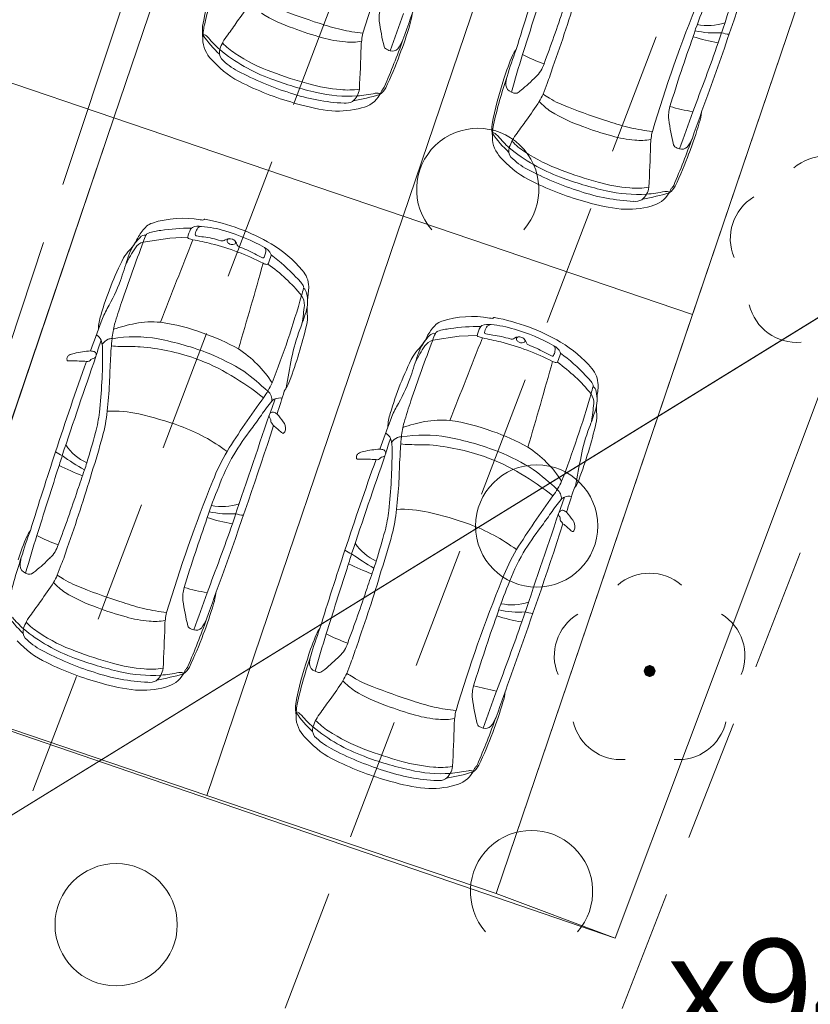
# Model space of a CAD drawing. Header units: metres. Extents: x 6541766 to 6542178, y 5894743 to 5895314.
# Tile 60 of 77: x 6541966 to 6541972, y 5895242 to 5895250. Entities that reach past the tile are written whole.
import ezdxf

# ---------------------------------------------------------------- set-up
doc = ezdxf.new("R2010")
doc.units = ezdxf.units.M
doc.linetypes.add('1.0_0.5', pattern=[1.5, 1, -0.5])
doc.linetypes.add('1.5_0.5', pattern=[2, 1.5, -0.5])
for name, color, linetype, lineweight in [('_dr_ścieki kd', 36, 'Continuous', 30), ('A-OPIS', 4, 'Continuous', 20), ('A-PZT', 4, 'Continuous', 9), ('IE - podklad', 8, 'Continuous', 9)]:
    doc.layers.add(name, color=color, linetype=linetype, lineweight=lineweight)
for name, color, linetype in [('jezdnia', 7, 'Continuous'), ('przewód kanalizacyjny', 7, 'Continuous'), ('zadrzewienie  zakrzewienie', 7, 'Continuous')]:
    doc.layers.add(name, color=color, linetype=linetype)
doc.styles.add('MtXpl_Arial33', font='arial.ttf', dxfattribs={"height": 0.2})

# ---------------------------------------------------------------- blocks, each defined once
blk = doc.blocks.new('blok - sanitarne pzt chelmza ng')
at = {"layer": 'przewód kanalizacyjny', "color": 34, "linetype": 'Continuous', "lineweight": 9}
for q in [(6542523.08, 5895278.6), (6542481.059, 5895252.714)]:
    blk.add_line((6542454.82, 5895236.55), q, dxfattribs=at)
blk = doc.blocks.new('blok - podklad szary rfqfqw')
at = {"color": 8, "linetype": 'ByBlock', "lineweight": 9}
for p, q in [((6541966.778, 5895247.9365), (6541966.9941, 5895247.9695)), ((6541966.9941, 5895247.9695), (6541967.1421, 5895247.9769)), ((6541969.1456, 5895247.1335), (6541969.3617, 5895247.1666)), ((6541969.3617, 5895247.1666), (6541969.5096, 5895247.1739))]:
    blk.add_line(p, q, dxfattribs=at)
at = {"color": 8, "linetype": 'Continuous', "lineweight": 9}
for centre in [(6541969.996, 5895245.616), (6541966.556, 5895242.356)]:
    blk.add_circle(centre, 0.5, dxfattribs=at)
at = {"color": 8, "linetype": 'ByBlock', "lineweight": 9}
for centre, radius, start, end in [((6541980.4765, 5895246.0622), 12.4292, 157.99016, 163.24734), ((6542237.269, 5895159.9482), 280.4904, 161.175516, 161.367053), ((6541932.2389, 5895263.2739), 41.629, 340.15378, 341.94072), ((6542001.1869, 5895239.8506), 32.8129, 161.69992, 162.87689), ((6541969.8165, 5895249.2278), 2.5968, 160.99762, 169.45622), ((6541971.5321, 5895248.7095), 4.3708, 161.5402, 166.94486), ((6542047.3074, 5895225.2271), 81.1328, 162.218438, 162.614439), ((6541958.5357, 5895253.4974), 12.3068, 340.40152, 343.42465), ((6541965.0379, 5895251.5766), 3.1096, 323.71621, 327.13784), ((6539964.5826, 5895962.0804), 2127.1906, 340.4308561, 340.4409631), ((6541982.844, 5895245.2593), 12.4292, 157.99016, 163.24734), ((6541968.4171, 5895250.9067), 1.2892, 238.5622, 251.40132), ((6541969.8929, 5895254.9647), 5.5008, 248.62684, 252.27423), ((6541968.9955, 5895249.7684), 0.288, 164.11737, 185.31096), ((6541958.185, 5895253.835), 12.6747, 339.48969, 341.64097), ((6541973.864, 5895248.7959), 2.7154, 156.7614, 162.42115), ((6541900.4928, 5895297.5498), 82.3533, 324.417187, 324.507963), ((6541968.7681, 5895251.3061), 1.6739, 250.81743, 257.17548), ((6541970.8977, 5895250.0481), 2.2104, 187.96816, 193.41876), ((6542010.0952, 5895234.9064), 43.8011, 160.11503, 160.53709), ((6541968.6006, 5895249.835), 0.3781, 341.25642, 354.8754), ((6541971.3978, 5895250.1304), 0.4241, 257.92761, 288.97543), ((6541967.6904, 5895249.6656), 0.4286, 174.99882, 188.14176), ((6541967.976, 5895249.5893), 0.71, 171.28598, 181.26541), ((6541968.9341, 5895252.1193), 2.6054, 249.13107, 254.62742), ((6541968.6866, 5895250.8929), 1.2531, 256.61755, 264.88237), ((6541969.1346, 5895249.5145), 0.5748, 166.89201, 178.30963), ((6541965.9177, 5895250.6119), 3.1709, 338.82422, 343.54175), ((6541971.4543, 5895250.3844), 0.7379, 257.23607, 274.20087), ((6541971.5826, 5895249.8561), 0.2206, 250.34154, 266.88431), ((6541967.5288, 5895249.6104), 0.2652, 187.97992, 228.276), ((6541968.0717, 5895250.1891), 0.9808, 214.88439, 226.91669), ((6541967.2679, 5895249.5992), 0.0345, 54.08916, 90.88664), ((6541967.1817, 5895249.4865), 0.1764, 41.95967, 52.85972), ((6541967.9703, 5895250.1506), 0.8546, 219.71395, 228.47647), ((6541967.9043, 5895249.3313), 0.5321, 153.21394, 159.82451), ((6541967.827, 5895249.9428), 0.5507, 223.32182, 237.3813), ((6541967.7847, 5895249.3769), 0.405, 141.28713, 151.35243), ((6541968.4881, 5895250.4403), 0.8683, 253.62937, 266.28651), ((6541968.4816, 5895249.9802), 0.4094, 263.03131, 281.53638), ((6541962.1569, 5895252.0334), 7.1742, 336.76276, 340.09024), ((6541968.5505, 5895249.7424), 0.3833, 323.85951, 336.61844), ((6541983.5948, 5895245.2177), 13.081, 160.35273, 162.99089), ((6541952.2829, 5895256.3031), 20.3455, 338.96917, 340.66273), ((6541971.6838, 5895250.8507), 1.3006, 251.69471, 261.01063), ((6541967.4914, 5895249.4872), 0.0908, 162.31353, 215.98839), ((6541968.3121, 5895250.6129), 1.4283, 230.50448, 249.94855), ((6541959.1302, 5895249.7577), 9.4326, 356.53533, 358.62562), ((6541968.7818, 5895249.5467), 0.036, 198.59644, 232.41767), ((6541968.8387, 5895249.6389), 0.1443, 236.84272, 253.1732), ((6541968.8152, 5895249.5626), 0.0643, 253.55432, 314.1479), ((6541973.1396, 5895248.2673), 3.5372, 159.40416, 163.18471), ((6541969.9876, 5895249.3814), 0.2056, 140.72566, 155.52932), ((6541967.9276, 5895249.9381), 0.7792, 222.41746, 244.66155), ((6541967.8046, 5895249.8178), 0.5449, 224.79591, 242.3873), ((6541968.2961, 5895250.6264), 1.3797, 236.27448, 250.25048), ((6541966.0823, 5895250.4861), 2.9726, 334.30612, 339.93961), ((6541971.4699, 5895248.7441), 1.819, 156.59844, 163.18375), ((6541981.6116, 5895245.779), 12.2974, 162.53554, 164.02741), ((6541970.411, 5895250.4573), 1.1208, 241.78816, 251.54953), ((6541968.7507, 5895251.5927), 2.5562, 242.03466, 252.49078), ((6541968.9571, 5895252.2776), 3.1578, 249.08563, 254.83706), ((6541969.8266, 5895249.4654), 0.2404, 312.31685, 342.75889), ((6541968.2192, 5895249.9647), 2.0009, 338.51471, 342.69068), ((6541968.7542, 5895251.7095), 2.6103, 249.08585, 257.65111), ((6541972.184, 5895248.4248), 2.5968, 160.99762, 169.45622), ((6541973.8996, 5895247.9066), 4.3708, 161.5402, 166.94486), ((6541969.986, 5895249.2222), 0.2422, 163.60919, 180.3183), ((6541968.9711, 5895250.2861), 1.4255, 309.01889, 315.53656), ((6541968.701, 5895251.4961), 2.5185, 243.92844, 254.81677), ((6541968.4985, 5895250.5224), 1.3438, 254.13827, 265.40177), ((6541968.4505, 5895249.7653), 0.5854, 264.14329, 279.34525), ((6541968.3977, 5895249.2037), 0.1487, 307.80828, 353.82319), ((6541968.634, 5895249.2601), 0.1416, 303.77659, 333.67631), ((6541968.4837, 5895249.266), 0.2603, 331.63667, 337.25971), ((6541968.7938, 5895249.133), 0.0772, 136.2281, 155.20743), ((6541968.6958, 5895249.2265), 0.0583, 316.4487, 336.0835), ((6541969.8118, 5895249.2273), 0.0683, 185.44512, 250.49876), ((6541969.8372, 5895249.262), 0.1101, 244.05228, 259.55671), ((6541969.6927, 5895249.3972), 0.2807, 300.48833, 308.80234), ((6541977.5559, 5895246.3123), 8.0247, 158.6654, 159.32583), ((6541968.4949, 5895250.6851), 1.614, 251.45738, 267.37537), ((6541968.455, 5895250.2326), 1.1039, 256.42582, 273.76489), ((6541968.4333, 5895249.1892), 0.117, 263.96107, 298.31), ((6541968.1893, 5895250.8991), 1.8331, 279.6208, 286.59036), ((6541968.3919, 5895250.5697), 1.4449, 275.38515, 281.34151), ((6541968.5181, 5895249.253), 0.2239, 281.94032, 330.3808), ((6541968.688, 5895249.0998), 0.0545, 69.8647, 102.61178), ((6541968.6915, 5895249.1133), 0.0406, 54.83854, 68.03289), ((6541969.8239, 5895249.1783), 0.0255, 254.88899, 296.04428), ((6541967.4054, 5895250.7736), 3.1096, 323.71621, 327.13784), ((6541969.5149, 5895249.3825), 0.5834, 329.48768, 336.03007), ((6541970.4223, 5895249.4559), 0.5482, 222.39836, 235.5549), ((6541969.7728, 5895248.6339), 0.5809, 55.69008, 61.72417), ((6541970.5182, 5895249.7869), 0.7924, 238.16566, 250.65411), ((6539966.9501, 5895961.2775), 2127.1906, 340.4308561, 340.4409631), ((6541968.4821, 5895250.5365), 1.5356, 253.32007, 263.95389), ((6541968.3723, 5895249.7195), 0.712, 265.81705, 285.65297), ((6541970.7847, 5895250.1038), 1.2892, 238.5622, 251.40132), ((6541972.2604, 5895254.1618), 5.5008, 248.62684, 252.27423), ((6541971.363, 5895248.9654), 0.288, 164.11737, 185.31096), ((6541971.9109, 5895252.2392), 3.2998, 255.52231, 258.85558), ((6542012.4627, 5895234.1035), 43.8011, 160.11503, 160.53709), ((6541902.8604, 5895296.7469), 82.3533, 324.417187, 324.507963), ((6541971.1356, 5895250.5031), 1.6739, 250.81743, 257.17548), ((6541973.2652, 5895249.2452), 2.2104, 187.96816, 193.41876), ((6541970.9682, 5895249.032), 0.3781, 341.25642, 354.8754), ((6541970.058, 5895248.8626), 0.4286, 174.99882, 188.14176), ((6541970.3436, 5895248.7863), 0.71, 171.28598, 181.26541), ((6541971.3016, 5895251.3164), 2.6054, 249.13107, 254.62742), ((6541971.0541, 5895250.09), 1.2531, 256.61755, 264.88237), ((6541971.5021, 5895248.7115), 0.5748, 166.89201, 178.30963), ((6541968.2853, 5895249.8089), 3.1709, 338.82422, 343.54175), ((6541969.8963, 5895248.8074), 0.2652, 187.97992, 228.276), ((6541970.4392, 5895249.3861), 0.9808, 214.88439, 226.91669), ((6541969.6355, 5895248.7963), 0.0345, 54.08916, 90.88664), ((6541969.5492, 5895248.6836), 0.1764, 41.95967, 52.85972), ((6541970.3378, 5895249.3476), 0.8546, 219.71395, 228.47647), ((6541970.2718, 5895248.5283), 0.5321, 153.21394, 159.82451), ((6541970.1945, 5895249.1398), 0.5507, 223.32182, 237.3813), ((6541970.1523, 5895248.5739), 0.405, 141.28713, 151.35243), ((6541970.8557, 5895249.6373), 0.8683, 253.62937, 266.28651), ((6541970.8491, 5895249.1772), 0.4094, 263.03131, 281.53638), ((6541964.5245, 5895251.2305), 7.1742, 336.76276, 340.09024), ((6541970.918, 5895248.9395), 0.3833, 323.85951, 336.61844), ((6541969.8589, 5895248.6842), 0.0908, 162.31353, 215.98839), ((6541970.6796, 5895249.8099), 1.4283, 230.50448, 249.94855), ((6541961.4978, 5895248.9547), 9.4326, 356.53533, 358.62562), ((6541971.1493, 5895248.7437), 0.036, 198.59644, 232.41767), ((6541971.2063, 5895248.836), 0.1443, 236.84272, 253.1732), ((6541971.1827, 5895248.7596), 0.0643, 253.55432, 314.1479), ((6541970.2951, 5895249.1352), 0.7792, 222.41746, 244.66155), ((6541970.1721, 5895249.0148), 0.5449, 224.79591, 242.3873), ((6541970.6636, 5895249.8234), 1.3797, 236.27448, 250.25048), ((6541968.4498, 5895249.6831), 2.9726, 334.30612, 339.93961), ((6541971.1183, 5895250.7897), 2.5562, 242.03466, 252.49078), ((6541971.3247, 5895251.4746), 3.1578, 249.08563, 254.83706), ((6541971.1217, 5895250.9065), 2.6103, 249.08585, 257.65111), ((6541971.0685, 5895250.6932), 2.5185, 243.92844, 254.81677), ((6541970.866, 5895249.7194), 1.3438, 254.13827, 265.40177), ((6541970.8226, 5895249.4297), 1.1039, 256.42582, 273.76489), ((6541970.818, 5895248.9624), 0.5854, 264.14329, 279.34525), ((6541970.7652, 5895248.4007), 0.1487, 307.80828, 353.82319), ((6541971.0015, 5895248.4571), 0.1416, 303.77659, 333.67631), ((6541970.8512, 5895248.463), 0.2603, 331.63667, 337.25971), ((6541971.1613, 5895248.3301), 0.0772, 136.2281, 155.20743), ((6541971.0634, 5895248.4236), 0.0583, 316.4487, 336.0835), ((6541970.8625, 5895249.8821), 1.614, 251.45738, 267.37537), ((6541970.8009, 5895248.3862), 0.117, 263.96107, 298.31), ((6541970.5569, 5895250.0961), 1.8331, 279.6208, 286.59036), ((6541970.7594, 5895249.7667), 1.4449, 275.38515, 281.34151), ((6541970.8856, 5895248.45), 0.2239, 281.94032, 330.3808), ((6541971.0555, 5895248.2968), 0.0545, 69.8647, 102.61178), ((6541971.0591, 5895248.3103), 0.0406, 54.83854, 68.03289), ((6541970.8496, 5895249.7335), 1.5356, 253.32007, 263.95389), ((6541970.7398, 5895248.9166), 0.712, 265.81705, 285.65297), ((6541967.1012, 5895247.3257), 0.806, 79.80576, 107.93425), ((6541967.277, 5895248.3019), 0.1859, 259.70499, 266.69007), ((6541967.2651, 5895248.1307), 0.0144, 274.97663, 317.74613), ((6541967.2813, 5895248.1147), 0.00831, 80.0944, 131.64394), ((6541966.9889, 5895246.5039), 1.6455, 59.48385, 79.71641), ((6541967.0992, 5895247.7687), 0.4182, 134.78774, 149.36891), ((6541966.8879, 5895247.9733), 0.1242, 106.31028, 132.08343), ((6541967.1576, 5895246.5097), 1.5405, 89.50703, 98.84838), ((6541967.4001, 5895247.9222), 0.2638, 152.90406, 168.03996), ((6541967.1954, 5895248.0269), 0.0338, 117.74854, 152.77186), ((6541967.2295, 5895247.9435), 0.1238, 77.97471, 113.74442), ((6541967.313, 5895247.9835), 0.1125, 147.91706, 171.27031), ((6541967.2545, 5895248.0221), 0.0425, 88.99579, 150.18463), ((6541967.1898, 5895247.2185), 0.8487, 72.41689, 85.57581), ((6541967.0302, 5895247.694), 0.3954, 134.71677, 152.01673), ((6541965.558, 5895248.5814), 1.3248, 330.11566, 333.08915), ((6541966.7927, 5895247.9415), 0.0527, 81.86003, 140.53449), ((6541967.0967, 5895247.846), 0.3313, 153.52485, 164.14839), ((6541966.8328, 5895247.9759), 0.0372, 110.4707, 151.41505), ((6541966.955, 5895247.6183), 0.4151, 94.75597, 109.01206), ((6542305.5771, 5895113.9729), 363.952, 158.399375, 158.513649), ((6541967.1508, 5895247.9758), 0.0088, 172.76704, 254.01963), ((6541967.297, 5895248.3876), 0.4458, 250.52175, 255.38123), ((6541965.6791, 5895240.7042), 7.4067, 77.08414, 78.27314), ((6541967.2125, 5895247.9995), 0.0108, 174.49739, 263.72439), ((6541967.4081, 5895248.9652), 0.9961, 258.60685, 262.08905), ((6541967.1861, 5895247.2593), 0.7243, 71.89777, 83.27164), ((6541967.4224, 5895247.9898), 0.0435, 255.04165, 305.55766), ((6541967.0172, 5895246.5422), 1.546, 60.87977, 73.89084), ((6541967.4825, 5895247.9016), 0.0632, 67.53453, 123.40724), ((6541967.4828, 5895247.945), 0.02, 100.28788, 174.01906), ((6541967.4927, 5895247.9141), 0.048, 27.52786, 73.16338), ((6541979.4592, 5895243.0836), 13.578, 159.05907, 161.27545), ((6541968.155, 5895246.9624), 1.7146, 147.24121, 152.34762), ((6541967.4396, 5895247.5305), 0.8349, 155.2904, 161.44166), ((6541966.4167, 5895248.1137), 0.348, 315.73634, 326.42545), ((6541966.8101, 5895247.8227), 0.1182, 105.76462, 145.2232), ((6541966.8558, 5895246.0164), 1.9662, 62.67295, 75.9051), ((6541967.4944, 5895247.9524), 0.0319, 189.56076, 232.01898), ((6541967.5066, 5895247.9675), 0.0514, 231.6454, 287.77938), ((6541967.5173, 5895247.9343), 0.0164, 287.7624, 27.75354), ((6541967.3846, 5895247.8529), 0.1722, 21.69566, 28.97128), ((6541967.5734, 5895247.9262), 0.0303, 198.60575, 245.04043), ((6541967.2451, 5895247.0306), 0.9237, 61.24927, 70.02834), ((6541967.7143, 5895247.787), 0.1194, 25.86571, 62.39629), ((6541967.7334, 5895247.8622), 0.0473, 340.92986, 40.16325), ((6541967.3405, 5895247.0925), 0.9599, 39.74002, 59.71982), ((6541968.9734, 5895246.6021), 2.6466, 152.90426, 163.87467), ((6541962.1389, 5895249.1726), 4.7145, 340.81001, 343.02646), ((6541966.9657, 5895247.5896), 0.411, 136.8307, 147.97407), ((6541968.0524, 5895248.4873), 0.7418, 240.70025, 246.2738), ((6541967.7575, 5895247.8171), 0.00955, 247.91697, 337.56255), ((6541967.6, 5895247.8908), 0.1835, 335.03809, 346.1035), ((6541973.428, 5895245.9204), 5.9201, 161.21938, 161.84487), ((6541967.8076, 5895247.8311), 0.0162, 342.94905, 29.60093), ((6541966.9891, 5895246.6924), 1.4123, 42.60731, 53.77502), ((6541909.8918, 5895264.0755), 60.1219, 343.56261, 344.257182), ((6541967.7969, 5895247.8348), 0.0812, 241.7979, 263.99463), ((6541967.7894, 5895247.7673), 0.0134, 265.40197, 349.93896), ((6541967.0097, 5895246.6372), 1.369, 39.03669, 54.86273), ((6541967.8271, 5895247.4205), 0.3042, 31.97924, 48.52548), ((6541967.9309, 5895247.5712), 0.2001, 0.47638, 42.42489), ((6541965.2183, 5895248.132), 1.4644, 329.7245, 339.65808), ((6541963.6789, 5895248.7247), 4.5618, 344.41941, 345.19858), ((6541968.0633, 5895247.5661), 0.0269, 345.46128, 35.41116), ((6541968.0581, 5895247.5123), 0.0565, 6.56544, 56.41618), ((6541967.7416, 5895247.5662), 0.3895, 352.90606, 0.96626), ((6541960.0789, 5895249.7949), 8.3171, 338.78882, 343.97899), ((6541967.966, 5895247.4263), 0.1297, 356.9947, 34.35047), ((6541967.8461, 5895247.4514), 0.2764, 342.17561, 14.09079), ((6541968.6032, 5895247.4362), 0.4822, 170.21349, 176.31256), ((6541967.0627, 5895247.0663), 0.6657, 150.54411, 160.86388), ((6541971.9076, 5895245.6664), 5.597, 161.4995, 163.40944), ((6541964.2117, 5895247.8173), 3.9041, 352.00469, 354.15219), ((6541968.3829, 5895247.3816), 0.2652, 174.43295, 186.0042), ((6541966.7012, 5895247.2335), 0.2895, 159.01072, 181.23986), ((6541964.6788, 5895248.4777), 3.6058, 339.62234, 342.05725), ((6541967.8911, 5895247.3176), 0.2309, 344.25993, 9.01435), ((6541969.4687, 5895246.5227), 0.806, 79.80576, 107.93425), ((6541969.6446, 5895247.4989), 0.1859, 259.70499, 266.69007), ((6541969.6326, 5895247.3277), 0.0144, 274.97663, 317.74613), ((6541969.6488, 5895247.3118), 0.00831, 80.0944, 131.64394), ((6541969.3565, 5895245.7009), 1.6455, 59.48385, 79.71641), ((6541972.0211, 5895245.1058), 5.9971, 158.6971, 161.12013), ((6541967.2438, 5895247.0768), 0.7249, 164.98927, 174.42739), ((6541967.0636, 5895245.5867), 1.7212, 101.77918, 107.9165), ((6541966.8487, 5895246.5413), 0.743, 84.65373, 100.58975), ((6541966.7172, 5895245.7623), 1.5319, 68.97699, 82.47028), ((6541964.4317, 5895248.1276), 3.7836, 339.46407, 346.66659), ((6541969.4667, 5895246.9657), 0.4182, 134.78774, 149.36891), ((6541969.2554, 5895247.1703), 0.1242, 106.31028, 132.08343), ((6541969.5251, 5895245.7067), 1.5405, 89.50703, 98.84838), ((6541969.7677, 5895247.1193), 0.2638, 152.90406, 168.03996), ((6541969.5629, 5895247.2239), 0.0338, 117.74854, 152.77186), ((6541969.597, 5895247.1406), 0.1238, 77.97471, 113.74442), ((6541969.6805, 5895247.1805), 0.1125, 147.91706, 171.27031), ((6541969.6221, 5895247.2191), 0.0425, 88.99579, 150.18463), ((6541969.5573, 5895246.4155), 0.8487, 72.41689, 85.57581), ((6541966.3504, 5895247.0966), 0.0912, 24.16037, 62.10183), ((6541966.7063, 5895246.0178), 1.1442, 80.26424, 99.25275), ((6541966.7013, 5895245.5368), 1.7494, 60.73325, 71.13871), ((6541969.3952, 5895246.7113), 1.4306, 159.07834, 168.8723), ((6541969.3978, 5895246.8911), 0.3954, 134.71677, 152.01673), ((6541967.9256, 5895247.7784), 1.3248, 330.11566, 333.08915), ((6541969.1603, 5895247.1385), 0.0527, 81.86003, 140.53449), ((6541969.4642, 5895247.043), 0.3313, 153.52485, 164.14839), ((6541969.2004, 5895247.1729), 0.0372, 110.4707, 151.41505), ((6541969.3226, 5895246.8153), 0.4151, 94.75597, 109.01206), ((6542307.9446, 5895113.1699), 363.952, 158.399375, 158.513649), ((6541969.5184, 5895247.1728), 0.0088, 172.76704, 254.01963), ((6541969.6646, 5895247.5847), 0.4458, 250.52175, 255.38123), ((6541968.0467, 5895239.9012), 7.4067, 77.08414, 78.27314), ((6541969.58, 5895247.1965), 0.0108, 174.49739, 263.72439), ((6541969.7756, 5895248.1623), 0.9961, 258.60685, 262.08905), ((6541969.5537, 5895246.4563), 0.7243, 71.89777, 83.27164), ((6541969.79, 5895247.1868), 0.0435, 255.04165, 305.55766), ((6541969.3848, 5895245.7392), 1.546, 60.87977, 73.89084), ((6541969.85, 5895247.0987), 0.0632, 67.53453, 123.40724), ((6541969.8504, 5895247.1421), 0.02, 100.28788, 174.01906), ((6541969.8603, 5895247.1111), 0.048, 27.52786, 73.16338), ((6541968.094, 5895246.5235), 1.769, 159.8141, 164.03209), ((6541966.1464, 5895247.0492), 0.2995, 357.74661, 16.42663), ((6541966.5427, 5895247.0305), 0.1237, 115.18512, 145.04421), ((6541966.5163, 5895247.0757), 0.0718, 85.22645, 111.48359), ((6541968.9814, 5895246.8886), 2.4727, 173.99788, 177.68385), ((6541966.583, 5895247.4779), 0.394, 260.33764, 270.44027), ((6541966.422, 5895232.2929), 14.7919, 88.71758, 89.36434), ((6541966.6069, 5895245.2918), 1.7952, 70.66658, 85.33197), ((6541966.4313, 5895244.7289), 2.4617, 68.8879, 79.02974), ((6541981.8267, 5895242.2807), 13.578, 159.05907, 161.27545), ((6541970.5225, 5895246.1594), 1.7146, 147.24121, 152.34762), ((6541969.8071, 5895246.7276), 0.8349, 155.2904, 161.44166), ((6541968.7843, 5895247.3107), 0.348, 315.73634, 326.42545), ((6541969.1777, 5895247.0198), 0.1182, 105.76462, 145.2232), ((6541969.2234, 5895245.2134), 1.9662, 62.67295, 75.9051), ((6541969.8619, 5895247.1495), 0.0319, 189.56076, 232.01898), ((6541969.8742, 5895247.1646), 0.0514, 231.6454, 287.77938), ((6541969.8848, 5895247.1313), 0.0164, 287.7624, 27.75354), ((6541969.7522, 5895247.0499), 0.1722, 21.69566, 28.97128), ((6541969.9409, 5895247.1232), 0.0303, 198.60575, 245.04043), ((6541969.6126, 5895246.2276), 0.9237, 61.24927, 70.02834), ((6541970.0818, 5895246.984), 0.1194, 25.86571, 62.39629), ((6541970.1009, 5895247.0593), 0.0473, 340.92986, 40.16325), ((6541969.7081, 5895246.2896), 0.9599, 39.74002, 59.71982), ((6542020.0792, 5895228.2516), 56.8682, 160.75051, 161.61062), ((6541966.1964, 5895246.9797), 0.0425, 162.46603, 191.70985), ((6541966.1933, 5895246.9797), 0.0396, 125.4297, 161.152), ((6541966.231, 5895246.9062), 0.1219, 98.83084, 119.81536), ((6541966.3258, 5895246.6319), 0.4108, 96.32248, 106.04398), ((6541966.369, 5895246.45), 0.5968, 92.14374, 98.52193), ((6541966.3496, 5895246.9753), 0.0711, 67.48119, 92.3639), ((6541966.365, 5895247.012), 0.0281, 282.55525, 334.82722), ((6541966.3622, 5895247.0135), 0.0312, 334.53233, 62.10086), ((6541962.0678, 5895247.0267), 4.3778, 353.69075, 0.14003), ((6541972.0116, 5895246.6481), 5.5114, 176.45828, 178.60783), ((6541966.635, 5895245.347), 1.812, 57.80073, 67.85565), ((6541967.0506, 5895246.2829), 0.9297, 32.7369, 57.03369), ((6541971.341, 5895245.7992), 2.6466, 152.90426, 163.87467), ((6541964.5065, 5895248.3696), 4.7145, 340.81001, 343.02646), ((6541969.3333, 5895246.7867), 0.411, 136.8307, 147.97407), ((6541970.42, 5895247.6844), 0.7418, 240.70025, 246.2738), ((6541970.1251, 5895247.0141), 0.00955, 247.91697, 337.56255), ((6541969.9675, 5895247.0879), 0.1835, 335.03809, 346.1035), ((6541975.7955, 5895245.1174), 5.9201, 161.21938, 161.84487), ((6541970.1751, 5895247.0281), 0.0162, 342.94905, 29.60093), ((6541969.3567, 5895245.8894), 1.4123, 42.60731, 53.77502), ((6541988.9598, 5895238.7624), 24.0839, 160.09607, 161.95802), ((6541966.1606, 5895246.9713), 0.00586, 181.65504, 275.78891), ((6541966.2013, 5895248.3079), 1.3431, 268.28748, 269.56141), ((6541966.2092, 5895245.3048), 1.6602, 86.36172, 90.62718), ((6541966.3236, 5895246.9907), 0.0304, 252.66881, 330.23322), ((6541966.3709, 5895246.956), 0.0286, 89.60133, 136.7781), ((6541966.6556, 5895245.4475), 1.6322, 58.92177, 70.47071), ((6541984.0061, 5895243.963), 16.2977, 169.30565, 170.17468), ((6541912.2593, 5895263.2725), 60.1219, 343.56261, 344.257182), ((6541970.1644, 5895247.0318), 0.0812, 241.7979, 263.99463), ((6541970.157, 5895246.9644), 0.0134, 265.40197, 349.93896), ((6541969.3772, 5895245.8343), 1.369, 39.03669, 54.86273), ((6541966.2908, 5895244.8102), 2.3664, 51.58307, 59.32106), ((6541966.0965, 5895244.8732), 2.5081, 47.32532, 53.15329), ((6541970.1947, 5895246.6175), 0.3042, 31.97924, 48.52548), ((6541970.2984, 5895246.7682), 0.2001, 0.47638, 42.42489), ((6541962.1795, 5895247.0422), 4.3302, 353.53814, 356.5543), ((6541967.2175, 5895247.0659), 0.6759, 323.54987, 335.50896), ((6541967.7732, 5895246.8639), 0.2115, 325.49266, 342.48357), ((6541967.5859, 5895247.329), 1.4644, 329.7245, 339.65808), ((6541966.0465, 5895247.9217), 4.5618, 344.41941, 345.19858), ((6541970.4308, 5895246.7631), 0.0269, 345.46128, 35.41116), ((6541970.4256, 5895246.7093), 0.0565, 6.56544, 56.41618), ((6541970.1091, 5895246.7633), 0.3895, 352.90606, 0.96626), ((6541967.7409, 5895246.6471), 0.0895, 352.91514, 51.54512), ((6541459.8944, 5895407.582), 532.8968, 342.409089, 342.430217), ((6541968.0236, 5895246.6798), 0.0996, 139.79773, 157.51278), ((6541962.4465, 5895248.9919), 8.3171, 338.78882, 343.97899), ((6541970.3336, 5895246.6233), 0.1297, 356.9947, 34.35047), ((6541970.2137, 5895246.6485), 0.2764, 342.17561, 14.09079), ((6541970.9708, 5895246.6332), 0.4822, 170.21349, 176.31256), ((6541975.0857, 5895241.3625), 9.042, 144.1012, 147.46043), ((6541968.9054, 5895245.7344), 1.4036, 140.02793, 145.81578), ((6541964.3908, 5895247.8371), 3.6618, 339.10083, 341.15823), ((6541967.8715, 5895246.6042), 0.0526, 106.73159, 142.69057), ((6541967.896, 5895246.561), 0.1015, 80.0491, 112.93363), ((6541969.4302, 5895246.2634), 0.6657, 150.54411, 160.86388), ((6541974.2752, 5895244.8634), 5.597, 161.4995, 163.40944), ((6541966.5793, 5895247.0143), 3.9041, 352.00469, 354.15219), ((6541970.7505, 5895246.5786), 0.2652, 174.43295, 186.0042), ((6541965.1603, 5895246.6949), 1.2676, 345.60675, 353.23592), ((6541965.271, 5895246.6657), 1.2162, 344.75879, 354.7737), ((6541966.5203, 5895245.5089), 1.0467, 77.79352, 92.08466), ((6541966.0504, 5895243.5467), 3.0642, 70.3839, 76.96378), ((6542233.2956, 5895156.0161), 280.4904, 161.175516, 161.367053), ((6541965.2137, 5895248.2602), 3.0695, 322.92181, 325.53035), ((6541967.8357, 5895246.5164), 0.028, 120.7743, 215.92265), ((6541967.8391, 5895246.5212), 0.0261, 81.76075, 132.74621), ((6541967.8308, 5895246.4912), 0.0571, 43.53701, 77.81505), ((6541967.2965, 5895246.0122), 0.7747, 36.01422, 42.00305), ((6541969.0687, 5895246.4305), 0.2895, 159.01072, 181.23986), ((6541967.0463, 5895247.6747), 3.6058, 339.62234, 342.05725), ((6541970.2586, 5895246.5147), 0.2309, 344.25993, 9.01435), ((6541966.5295, 5895244.9538), 1.5781, 53.72549, 69.61769), ((6541928.2655, 5895259.3417), 41.629, 340.15378, 341.94072), ((6541967.7333, 5895246.4411), 0.099, 28.94297, 36.4132), ((6541967.7995, 5895246.4801), 0.0223, 349.21668, 23.71812), ((6541967.8439, 5895246.473), 0.0227, 172.60312, 211.86016), ((6541967.2592, 5895245.9993), 0.73, 36.80701, 39.23099), ((6541966.5608, 5895244.8708), 2.0243, 48.22482, 50.67506), ((6541967.8496, 5895246.4132), 0.0916, 352.26065, 36.54557), ((6541974.3886, 5895244.3028), 5.9971, 158.6971, 161.12013), ((6541969.6113, 5895246.2738), 0.7249, 164.98927, 174.42739), ((6541969.4311, 5895244.7837), 1.7212, 101.77918, 107.9165), ((6541969.2163, 5895245.7383), 0.743, 84.65373, 100.58975), ((6541969.0848, 5895244.9594), 1.5319, 68.97699, 82.47028), ((6541966.7992, 5895247.3246), 3.7836, 339.46407, 346.66659), ((6541954.1089, 5895249.7963), 12.7457, 343.29118, 344.45156), ((6541959.488, 5895248.2587), 7.2146, 342.2099, 344.62581), ((6541969.3618, 5895245.0994), 2.1457, 142.36457, 149.18911), ((6541967.9411, 5895246.4156), 0.0473, 228.03488, 242.63096), ((6541967.9225, 5895246.3788), 0.00607, 238.26215, 307.2572), ((6541967.9023, 5895246.4036), 0.0381, 308.88812, 355.85933), ((6541968.7179, 5895246.2936), 0.0912, 24.16037, 62.10183), ((6541968.8839, 5895246.2727), 0.0718, 85.22645, 111.48359), ((6541971.349, 5895246.0856), 2.4727, 173.99788, 177.68385), ((6541969.0738, 5895245.2149), 1.1442, 80.26424, 99.25275), ((6541969.0688, 5895244.7339), 1.7494, 60.73325, 71.13871), ((6541971.7627, 5895245.9083), 1.4306, 159.07834, 168.8723), ((6541966.4766, 5895246.4953), 0.3971, 213.07923, 246.21949), ((6541970.4615, 5895245.7205), 1.769, 159.8141, 164.03209), ((6541968.5139, 5895246.2462), 0.2995, 357.74661, 16.42663), ((6541968.9102, 5895246.2275), 0.1237, 115.18512, 145.04421), ((6541968.9506, 5895246.6749), 0.394, 260.33764, 270.44027), ((6541968.7895, 5895231.4899), 14.7919, 88.71758, 89.36434), ((6541968.9745, 5895244.4888), 1.7952, 70.66658, 85.33197), ((6541968.7989, 5895243.9259), 2.4617, 68.8879, 79.02974), ((6541997.2135, 5895235.9185), 32.8129, 161.69992, 162.87689), ((6541966.1881, 5895246.3938), 0.2146, 233.3895, 250.08808), ((6541961.4989, 5895247.5867), 4.8222, 341.69416, 343.18903), ((6541967.1173, 5895247.5505), 1.6882, 233.57867, 240.93852), ((6541968.9745, 5895245.35), 1.7468, 149.90273, 158.67823), ((6541968.8213, 5895245.4266), 1.5138, 149.34823, 160.37246), ((6542022.4468, 5895227.4486), 56.8682, 160.75051, 161.61062), ((6541968.5639, 5895246.1768), 0.0425, 162.46603, 191.70985), ((6541968.5608, 5895246.1768), 0.0396, 125.4297, 161.152), ((6541968.5985, 5895246.1032), 0.1219, 98.83084, 119.81536), ((6541968.6933, 5895245.8289), 0.4108, 96.32248, 106.04398), ((6541968.7365, 5895245.647), 0.5968, 92.14374, 98.52193), ((6541968.7171, 5895246.1724), 0.0711, 67.48119, 92.3639), ((6541968.7325, 5895246.209), 0.0281, 282.55525, 334.82722), ((6541968.7298, 5895246.2105), 0.0312, 334.53233, 62.10086), ((6541964.4354, 5895246.2238), 4.3778, 353.69075, 0.14003), ((6541974.3791, 5895245.8451), 5.5114, 176.45828, 178.60783), ((6541969.0232, 5895244.6446), 1.6322, 58.92177, 70.47071), ((6541969.0025, 5895244.5441), 1.812, 57.80073, 67.85565), ((6541969.4182, 5895245.48), 0.9297, 32.7369, 57.03369), ((6541986.3736, 5895243.16), 16.2977, 169.30565, 170.17468), ((6541967.1353, 5895248.2384), 2.371, 243.8286, 248.87872), ((6541978.5289, 5895241.9958), 12.8938, 161.28986, 161.55739), ((6541991.3273, 5895237.9594), 24.0839, 160.09607, 161.95802), ((6541968.5281, 5895246.1683), 0.00586, 181.65504, 275.78891), ((6541968.5688, 5895247.505), 1.3431, 268.28748, 269.56141), ((6541968.5767, 5895244.5018), 1.6602, 86.36172, 90.62718), ((6541968.6912, 5895246.1877), 0.0304, 252.66881, 330.23322), ((6541968.7384, 5895246.153), 0.0286, 89.60133, 136.7781), ((6542043.3339, 5895221.295), 81.1328, 162.218438, 162.614439), ((6541954.5622, 5895249.5653), 12.3068, 340.40152, 343.42465), ((6541945.3543, 5895253.1524), 22.1066, 340.87803, 341.3275), ((6541968.6583, 5895244.0073), 2.3664, 51.58307, 59.32106), ((6541968.464, 5895244.0703), 2.5081, 47.32532, 53.15329), ((6541978.8705, 5895241.3272), 12.4292, 157.99016, 163.24734), ((6541964.5471, 5895246.2393), 4.3302, 353.53814, 356.5543), ((6541969.5851, 5895246.2629), 0.6759, 323.54987, 335.50896), ((6541970.1408, 5895246.061), 0.2115, 325.49266, 342.48357), ((6541954.2115, 5895249.9029), 12.6747, 339.48969, 341.64097), ((6541969.8905, 5895244.8637), 2.7154, 156.7614, 162.42115), ((6541977.4532, 5895240.5596), 9.042, 144.1012, 147.46043), ((6541970.1084, 5895245.8441), 0.0895, 352.91514, 51.54512), ((6541462.2619, 5895406.779), 532.8968, 342.409089, 342.430217), ((6541970.3911, 5895245.8768), 0.0996, 139.79773, 157.51278), ((6541967.4243, 5895246.1983), 0.4241, 257.92761, 288.97543), ((6541971.2729, 5895244.9314), 1.4036, 140.02793, 145.81578), ((6541966.7584, 5895247.0341), 3.6618, 339.10083, 341.15823), ((6541970.2391, 5895245.8012), 0.0526, 106.73159, 142.69057), ((6541970.2635, 5895245.758), 0.1015, 80.0491, 112.93363), ((6541967.4809, 5895246.4522), 0.7379, 257.23607, 274.20087), ((6541967.6091, 5895245.924), 0.2206, 250.34154, 266.88431), ((6541967.5279, 5895245.892), 1.2676, 345.60675, 353.23592), ((6541967.6385, 5895245.8627), 1.2162, 344.75879, 354.7737), ((6541968.8878, 5895244.7059), 1.0467, 77.79352, 92.08466), ((6541968.4179, 5895242.7437), 3.0642, 70.3839, 76.96378), ((6542235.6631, 5895155.2132), 280.4904, 161.175516, 161.367053), ((6541967.5812, 5895247.4573), 3.0695, 322.92181, 325.53035), ((6541970.2032, 5895245.7134), 0.028, 120.7743, 215.92265), ((6541970.2066, 5895245.7183), 0.0261, 81.76075, 132.74621), ((6541970.1983, 5895245.6883), 0.0571, 43.53701, 77.81505), ((6541969.664, 5895245.2092), 0.7747, 36.01422, 42.00305), ((6541979.6213, 5895241.2856), 13.081, 160.35273, 162.99089), ((6541948.3095, 5895252.3709), 20.3455, 338.96917, 340.66273), ((6541967.7104, 5895246.9186), 1.3006, 251.69471, 261.01063), ((6541968.897, 5895244.1508), 1.5781, 53.72549, 69.61769), ((6541930.633, 5895258.5388), 41.629, 340.15378, 341.94072), ((6541970.1008, 5895245.6382), 0.099, 28.94297, 36.4132), ((6541970.1671, 5895245.6771), 0.0223, 349.21668, 23.71812), ((6541970.2114, 5895245.67), 0.0227, 172.60312, 211.86016), ((6541969.6267, 5895245.1964), 0.73, 36.80701, 39.23099), ((6541968.9284, 5895244.0678), 2.0243, 48.22482, 50.67506), ((6541970.2171, 5895245.6102), 0.0916, 352.26065, 36.54557), ((6541969.1661, 5895244.3352), 3.5372, 159.40416, 163.18471), ((6541966.0142, 5895245.4493), 0.2056, 140.72566, 155.52932), ((6541956.4765, 5895248.9934), 12.7457, 343.29118, 344.45156), ((6541961.8556, 5895247.4557), 7.2146, 342.2099, 344.62581), ((6541971.7293, 5895244.2964), 2.1457, 142.36457, 149.18911), ((6541970.3087, 5895245.6127), 0.0473, 228.03488, 242.63096), ((6541970.2901, 5895245.5758), 0.00607, 238.26215, 307.2572), ((6541970.2698, 5895245.6006), 0.0381, 308.88812, 355.85933), ((6541967.4964, 5895244.812), 1.819, 156.59844, 163.18375), ((6541977.6382, 5895241.8469), 12.2974, 162.53554, 164.02741), ((6541966.4375, 5895246.5252), 1.1208, 241.78816, 251.54953), ((6541965.8531, 5895245.5332), 0.2404, 312.31685, 342.75889), ((6541968.8441, 5895245.6923), 0.3971, 213.07923, 246.21949), ((6541964.2457, 5895246.0326), 2.0009, 338.51471, 342.69068), ((6541999.581, 5895235.1155), 32.8129, 161.69992, 162.87689), ((6541968.5556, 5895245.5908), 0.2146, 233.3895, 250.08808), ((6541963.8664, 5895246.7837), 4.8222, 341.69416, 343.18903), ((6541969.4849, 5895246.7475), 1.6882, 233.57867, 240.93852), ((6541971.342, 5895244.5471), 1.7468, 149.90273, 158.67823), ((6541971.1888, 5895244.6237), 1.5138, 149.34823, 160.37246), ((6541969.9261, 5895243.9744), 4.3708, 161.5402, 166.94486), ((6541966.0126, 5895245.2901), 0.2422, 163.60919, 180.3183), ((6541964.9976, 5895246.354), 1.4255, 309.01889, 315.53656), ((6541973.5824, 5895242.3802), 8.0247, 158.6654, 159.32583), ((6541969.5029, 5895247.4355), 2.371, 243.8286, 248.87872), ((6541980.8964, 5895241.1928), 12.8938, 161.28986, 161.55739), ((6541965.8383, 5895245.2952), 0.0683, 185.44512, 250.49876), ((6541965.8637, 5895245.3299), 0.1101, 244.05228, 259.55671), ((6541965.8504, 5895245.2462), 0.0255, 254.88899, 296.04428), ((6541965.7192, 5895245.4651), 0.2807, 300.48833, 308.80234), ((6542045.7014, 5895220.4921), 81.1328, 162.218438, 162.614439), ((6541956.9298, 5895248.7623), 12.3068, 340.40152, 343.42465), ((6541947.7218, 5895252.3494), 22.1066, 340.87803, 341.3275), ((6541963.432, 5895246.8415), 3.1096, 323.71621, 327.13784), ((6541965.5414, 5895245.4504), 0.5834, 329.48768, 336.03007), ((6541966.4489, 5895245.5238), 0.5482, 222.39836, 235.5549), ((6541965.7993, 5895244.7018), 0.5809, 55.69008, 61.72417), ((6541966.5447, 5895245.8548), 0.7924, 238.16566, 250.65411), ((6539962.9766, 5895957.3454), 2127.1906, 340.4308561, 340.4409631), ((6541981.2381, 5895240.5242), 12.4292, 157.99016, 163.24734), ((6541966.8112, 5895246.1717), 1.2892, 238.5622, 251.40132), ((6541968.2869, 5895250.2296), 5.5008, 248.62684, 252.27423), ((6541967.3895, 5895245.0333), 0.288, 164.11737, 185.31096), ((6541967.9375, 5895248.3071), 3.2998, 255.52231, 258.85558), ((6542008.4893, 5895230.1714), 43.8011, 160.11503, 160.53709), ((6541966.9947, 5895245.0999), 0.3781, 341.25642, 354.8754), ((6541956.579, 5895249.0999), 12.6747, 339.48969, 341.64097), ((6541972.258, 5895244.0608), 2.7154, 156.7614, 162.42115), ((6541898.8869, 5895292.8148), 82.3533, 324.417187, 324.507963), ((6541967.1622, 5895246.571), 1.6739, 250.81743, 257.17548), ((6541969.2918, 5895245.3131), 2.2104, 187.96816, 193.41876), ((6541964.3118, 5895245.8768), 3.1709, 338.82422, 343.54175), ((6541969.7919, 5895245.3954), 0.4241, 257.92761, 288.97543), ((6541966.1788, 5895244.6418), 0.405, 141.28713, 151.35243), ((6541967.3281, 5895247.3843), 2.6054, 249.13107, 254.62742), ((6541967.0806, 5895246.1578), 1.2531, 256.61755, 264.88237), ((6541967.5286, 5895244.7794), 0.5748, 166.89201, 178.30963), ((6541969.8484, 5895245.6493), 0.7379, 257.23607, 274.20087), ((6541969.9767, 5895245.1211), 0.2206, 250.34154, 266.88431), ((6541966.4658, 5895245.454), 0.9808, 214.88439, 226.91669), ((6541966.3643, 5895245.4155), 0.8546, 219.71395, 228.47647), ((6541966.2984, 5895244.5962), 0.5321, 153.21394, 159.82451), ((6541966.221, 5895245.2077), 0.5507, 223.32182, 237.3813), ((6541966.8822, 5895245.7052), 0.8683, 253.62937, 266.28651), ((6541966.8756, 5895245.2451), 0.4094, 263.03131, 281.53638), ((6541960.551, 5895247.2983), 7.1742, 336.76276, 340.09024), ((6541966.9445, 5895245.0074), 0.3833, 323.85951, 336.61844), ((6541981.9889, 5895240.4827), 13.081, 160.35273, 162.99089), ((6541950.677, 5895251.568), 20.3455, 338.96917, 340.66273), ((6541970.0779, 5895246.1156), 1.3006, 251.69471, 261.01063), ((6541965.8854, 5895244.7521), 0.0908, 162.31353, 215.98839), ((6541966.7062, 5895245.8778), 1.4283, 230.50448, 249.94855), ((6541966.6902, 5895245.8913), 1.3797, 236.27448, 250.25048), ((6541957.5243, 5895245.0226), 9.4326, 356.53533, 358.62562), ((6541967.1758, 5895244.8116), 0.036, 198.59644, 232.41767), ((6541967.2328, 5895244.9038), 0.1443, 236.84272, 253.1732), ((6541967.2093, 5895244.8275), 0.0643, 253.55432, 314.1479), ((6541971.5337, 5895243.5322), 3.5372, 159.40416, 163.18471), ((6541980.0057, 5895241.0439), 12.2974, 162.53554, 164.02741), ((6541968.3817, 5895244.6464), 0.2056, 140.72566, 155.52932), ((6541968.805, 5895245.7222), 1.1208, 241.78816, 251.54953), ((6541966.3216, 5895245.203), 0.7792, 222.41746, 244.66155), ((6541966.1987, 5895245.0827), 0.5449, 224.79591, 242.3873), ((6541964.4764, 5895245.751), 2.9726, 334.30612, 339.93961), ((6541969.864, 5895244.009), 1.819, 156.59844, 163.18375), ((6541968.2207, 5895244.7303), 0.2404, 312.31685, 342.75889), ((6541967.1448, 5895246.8576), 2.5562, 242.03466, 252.49078), ((6541967.3512, 5895247.5425), 3.1578, 249.08563, 254.83706), ((6541966.6133, 5895245.2296), 2.0009, 338.51471, 342.69068), ((6541967.095, 5895246.761), 2.5185, 243.92844, 254.81677), ((6541967.1483, 5895246.9744), 2.6103, 249.08585, 257.65111), ((6541966.8925, 5895245.7873), 1.3438, 254.13827, 265.40177), ((6541970.5781, 5895243.6897), 2.5968, 160.99762, 169.45622), ((6541972.2937, 5895243.1715), 4.3708, 161.5402, 166.94486), ((6541968.3801, 5895244.4871), 0.2422, 163.60919, 180.3183), ((6541967.3652, 5895245.551), 1.4255, 309.01889, 315.53656), ((6541975.95, 5895241.5772), 8.0247, 158.6654, 159.32583), ((6541966.889, 5895245.95), 1.614, 251.45738, 267.37537), ((6541966.8491, 5895245.4976), 1.1039, 256.42582, 273.76489), ((6541966.8445, 5895245.0302), 0.5854, 264.14329, 279.34525), ((6541966.7917, 5895244.4686), 0.1487, 307.80828, 353.82319), ((6541966.786, 5895245.8346), 1.4449, 275.38515, 281.34151), ((6541967.082, 5895244.3647), 0.0545, 69.8647, 102.61178), ((6541967.0856, 5895244.3782), 0.0406, 54.83854, 68.03289), ((6541967.0281, 5895244.525), 0.1416, 303.77659, 333.67631), ((6541966.8778, 5895244.5309), 0.2603, 331.63667, 337.25971), ((6541967.1879, 5895244.3979), 0.0772, 136.2281, 155.20743), ((6541967.0899, 5895244.4915), 0.0583, 316.4487, 336.0835), ((6541968.2059, 5895244.4922), 0.0683, 185.44512, 250.49876), ((6541968.2313, 5895244.5269), 0.1101, 244.05228, 259.55671), ((6541968.2179, 5895244.4433), 0.0255, 254.88899, 296.04428), ((6541968.0868, 5895244.6622), 0.2807, 300.48833, 308.80234), ((6541966.8274, 5895244.4541), 0.117, 263.96107, 298.31), ((6541966.5834, 5895246.164), 1.8331, 279.6208, 286.59036), ((6541966.9121, 5895244.5179), 0.2239, 281.94032, 330.3808), ((6541965.7995, 5895246.0385), 3.1096, 323.71621, 327.13784), ((6541967.9089, 5895244.6474), 0.5834, 329.48768, 336.03007), ((6541968.8164, 5895244.7209), 0.5482, 222.39836, 235.5549), ((6541968.1669, 5895243.8988), 0.5809, 55.69008, 61.72417), ((6541968.9123, 5895245.0519), 0.7924, 238.16566, 250.65411), ((6539965.3442, 5895956.5424), 2127.1906, 340.4308561, 340.4409631), ((6541966.8762, 5895245.8014), 1.5356, 253.32007, 263.95389), ((6541966.7664, 5895244.9845), 0.712, 265.81705, 285.65297), ((6541969.1787, 5895245.3687), 1.2892, 238.5622, 251.40132), ((6541970.6545, 5895249.4267), 5.5008, 248.62684, 252.27423), ((6541969.7571, 5895244.2303), 0.288, 164.11737, 185.31096), ((6541970.305, 5895247.5041), 3.2998, 255.52231, 258.85558), ((6542010.8568, 5895229.3684), 43.8011, 160.11503, 160.53709), ((6541969.3623, 5895244.2969), 0.3781, 341.25642, 354.8754), ((6541901.2544, 5895292.0118), 82.3533, 324.417187, 324.507963), ((6541969.5297, 5895245.768), 1.6739, 250.81743, 257.17548), ((6541971.6593, 5895244.5101), 2.2104, 187.96816, 193.41876), ((6541966.6794, 5895245.0738), 3.1709, 338.82422, 343.54175), ((6541968.452, 5895244.1276), 0.4286, 174.99882, 188.14176), ((6541968.7376, 5895244.0512), 0.71, 171.28598, 181.26541), ((6541968.8333, 5895244.651), 0.9808, 214.88439, 226.91669), ((6541968.0296, 5895244.0612), 0.0345, 54.08916, 90.88664), ((6541968.5464, 5895243.8389), 0.405, 141.28713, 151.35243), ((6541969.6957, 5895246.5813), 2.6054, 249.13107, 254.62742), ((6541969.4482, 5895245.3549), 1.2531, 256.61755, 264.88237), ((6541969.8962, 5895243.9765), 0.5748, 166.89201, 178.30963), ((6541968.2904, 5895244.0724), 0.2652, 187.97992, 228.276), ((6541967.9433, 5895243.9485), 0.1764, 41.95967, 52.85972), ((6541968.7319, 5895244.6125), 0.8546, 219.71395, 228.47647), ((6541968.6659, 5895243.7932), 0.5321, 153.21394, 159.82451), ((6541968.5886, 5895244.4048), 0.5507, 223.32182, 237.3813), ((6541969.2497, 5895244.9022), 0.8683, 253.62937, 266.28651), ((6541969.2432, 5895244.4421), 0.4094, 263.03131, 281.53638), ((6541962.9185, 5895246.4954), 7.1742, 336.76276, 340.09024), ((6541969.3121, 5895244.2044), 0.3833, 323.85951, 336.61844), ((6541968.253, 5895243.9492), 0.0908, 162.31353, 215.98839), ((6541969.0737, 5895245.0748), 1.4283, 230.50448, 249.94855), ((6541969.0577, 5895245.0884), 1.3797, 236.27448, 250.25048), ((6541959.8918, 5895244.2196), 9.4326, 356.53533, 358.62562), ((6541969.5434, 5895244.0086), 0.036, 198.59644, 232.41767), ((6541969.6003, 5895244.1009), 0.1443, 236.84272, 253.1732), ((6541969.5768, 5895244.0245), 0.0643, 253.55432, 314.1479), ((6541968.6892, 5895244.4001), 0.7792, 222.41746, 244.66155), ((6541968.5662, 5895244.2798), 0.5449, 224.79591, 242.3873), ((6541966.8439, 5895244.948), 2.9726, 334.30612, 339.93961), ((6541969.5124, 5895246.0546), 2.5562, 242.03466, 252.49078), ((6541969.7188, 5895246.7396), 3.1578, 249.08563, 254.83706), ((6541969.4626, 5895245.9581), 2.5185, 243.92844, 254.81677), ((6541969.5158, 5895246.1714), 2.6103, 249.08585, 257.65111), ((6541969.2601, 5895244.9844), 1.3438, 254.13827, 265.40177), ((6541969.2566, 5895245.147), 1.614, 251.45738, 267.37537), ((6541969.2166, 5895244.6946), 1.1039, 256.42582, 273.76489), ((6541969.2121, 5895244.2273), 0.5854, 264.14329, 279.34525), ((6541969.1593, 5895243.6656), 0.1487, 307.80828, 353.82319), ((6541969.1535, 5895245.0316), 1.4449, 275.38515, 281.34151), ((6541969.4496, 5895243.5617), 0.0545, 69.8647, 102.61178), ((6541969.4532, 5895243.5753), 0.0406, 54.83854, 68.03289), ((6541969.3956, 5895243.722), 0.1416, 303.77659, 333.67631), ((6541969.2453, 5895243.728), 0.2603, 331.63667, 337.25971), ((6541969.5554, 5895243.595), 0.0772, 136.2281, 155.20743), ((6541969.4575, 5895243.6885), 0.0583, 316.4487, 336.0835), ((6541969.2437, 5895244.9984), 1.5356, 253.32007, 263.95389), ((6541969.195, 5895243.6511), 0.117, 263.96107, 298.31), ((6541968.951, 5895245.361), 1.8331, 279.6208, 286.59036), ((6541969.2797, 5895243.715), 0.2239, 281.94032, 330.3808), ((6541969.1339, 5895244.1815), 0.712, 265.81705, 285.65297)]:
    blk.add_arc(centre, radius, start, end, dxfattribs=at)
at = {"color": 8, "linetype": 'Continuous', "lineweight": 9}
for centre, radius, start, end in [((6541969.514, 5895248.367), 0.5, 318.85, 221.162), ((6541972.36, 5895248.24), 0.4, 49.272, 130.728), ((6541971.98, 5895247.964), 0.4, 121.308, 202.548), ((6541972.125, 5895247.516), 0.4, 193.221, 274.871), ((6541970.92, 5895244.83), 0.4, 49.272, 130.728), ((6541970.54, 5895244.554), 0.4, 121.308, 202.548), ((6541971.3, 5895244.554), 0.4, 337.452, 58.692), ((6541970.685, 5895244.106), 0.4, 193.221, 274.871), ((6541971.155, 5895244.106), 0.4, 265.129, 346.779), ((6541969.954, 5895242.627), 0.5, 318.85, 221.162)]:
    blk.add_arc(centre, radius, start, end, dxfattribs=at)
at = {"color": 8, "linetype": 'Continuous', "lineweight": 9, "extrusion": (0, 0, -1)}
for points in [[(-6541970.8846, 5895244.3946), (-6541970.8846, 5895244.4654), (-6541970.87, 5895244.43)], [(-6541970.8846, 5895244.4654), (-6541970.92, 5895244.38), (-6541970.92, 5895244.48)], [(-6541970.8846, 5895244.4654), (-6541970.8846, 5895244.3946), (-6541970.92, 5895244.38)], [(-6541970.92, 5895244.48), (-6541970.92, 5895244.38), (-6541970.9554, 5895244.3946)], [(-6541970.92, 5895244.48), (-6541970.9554, 5895244.3946), (-6541970.9554, 5895244.4654)], [(-6541970.9554, 5895244.4654), (-6541970.9554, 5895244.3946), (-6541970.97, 5895244.43)]]:
    blk.add_solid(points, dxfattribs=at)
at = {"layer": 'A-PZT', "color": 8, "lineweight": 9}
for p, q in [((6541966.536, 5895248.9518), (6541968.1419, 5895253.6869)), ((6541968.1419, 5895253.6869), (6541966.536, 5895248.9518)), ((6541968.9035, 5895248.1488), (6541970.5095, 5895252.8839)), ((6541970.5095, 5895252.8839), (6541968.9035, 5895248.1488)), ((6541972.877, 5895252.0809), (6541969.6652, 5895242.6108)), ((6541971.2711, 5895247.3458), (6541972.877, 5895252.0809)), ((6541970.6394, 5895242.2454), (6541974.1642, 5895251.6444)), ((6541970.6394, 5895242.2454), (6541974.1642, 5895251.6444)), ((6541964.1685, 5895249.7547), (6541966.536, 5895248.9518)), ((6541966.536, 5895248.9518), (6541964.1685, 5895249.7547)), ((6541964.9301, 5895244.2167), (6541966.536, 5895248.9518)), ((6541966.536, 5895248.9518), (6541964.9301, 5895244.2167)), ((6541966.536, 5895248.9518), (6541968.9035, 5895248.1488)), ((6541968.9035, 5895248.1488), (6541966.536, 5895248.9518)), ((6541967.2976, 5895243.4137), (6541968.9035, 5895248.1488)), ((6541968.9035, 5895248.1488), (6541967.2976, 5895243.4137)), ((6541968.9035, 5895248.1488), (6541971.2711, 5895247.3458)), ((6541971.2711, 5895247.3458), (6541968.9035, 5895248.1488)), ((6541969.6652, 5895242.6108), (6541971.2711, 5895247.3458)), ((6541960.1228, 5895245.8471), (6541970.6394, 5895242.2454)), ((6541964.9301, 5895244.2167), (6541967.2976, 5895243.4137)), ((6541967.2976, 5895243.4137), (6541969.6652, 5895242.6108)), ((6541969.6652, 5895242.6108), (6541970.6394, 5895242.2454))]:
    blk.add_line(p, q, dxfattribs=at)
at = {"layer": 'jezdnia', "color": 8, "linetype": '1.5_0.5', "lineweight": 9}
blk.add_line((6541965.49, 5895246.51), (6541971.47, 5895264.51), dxfattribs=at)
at = {"layer": 'zadrzewienie  zakrzewienie', "color": 8, "linetype": '1.0_0.5', "lineweight": 9}
for p, q in [((6541956.29, 5895218.21), (6541980.66, 5895282.38)), ((6541983.29, 5895281.84), (6541958.91, 5895218.05)), ((6541983.29, 5895281.84), (6541958.91, 5895218.05)), ((6541960.85, 5895216.53), (6541986.23, 5895281.35))]:
    blk.add_line(p, q, dxfattribs=at)
at = {"layer": 'A-OPIS', "color": 8, "lineweight": 9, "style": 'MtXpl_Arial33'}
blk.add_text('x94,44', height=0.8, dxfattribs=at).set_placement((6541971.0713, 5895241.4413))

msp = doc.modelspace()

# ---------------------------------------------------------------- block references
at = {"layer": '_dr_ścieki kd', "lineweight": 9}
msp.add_blockref('blok - sanitarne pzt chelmza ng', (-500, 0), dxfattribs=at)
at = {"layer": 'IE - podklad'}
msp.add_blockref('blok - podklad szary rfqfqw', (0, 0), dxfattribs=at)

doc.saveas('drawing.dxf')
